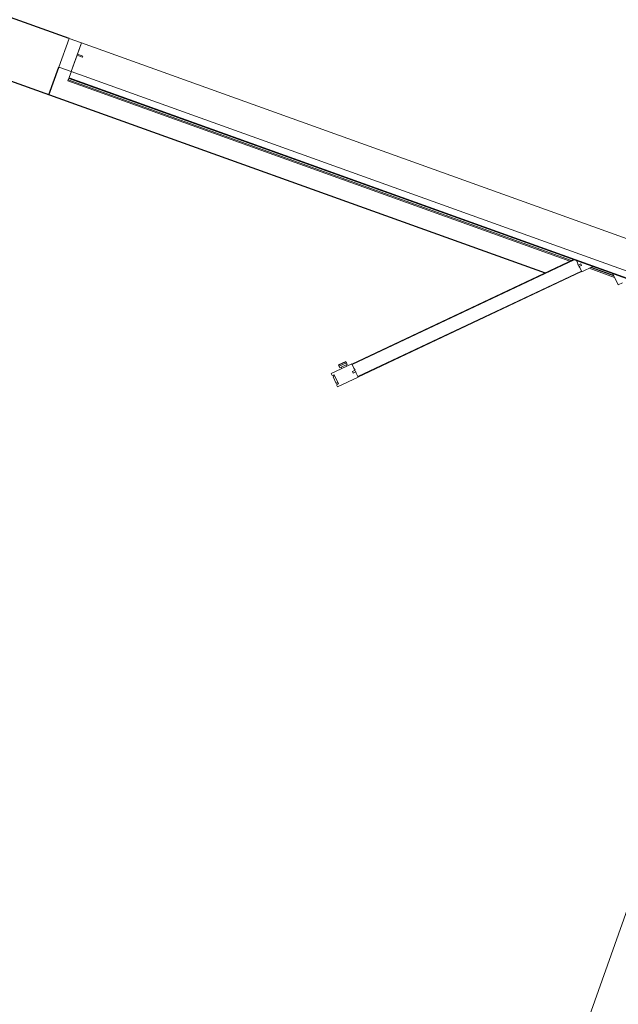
# Model space of a CAD drawing. Header units: inches. Extents: x 424 to 2043, y -237 to 445.
# Tile 7 of 256: x 529.75 to 531.76, y -90.79 to -87.48. Entities that reach past the tile are written whole.
import ezdxf

# ---------------------------------------------------------------- set-up
doc = ezdxf.new("R2010")
doc.units = ezdxf.units.IN
doc.header["$MEASUREMENT"] = 0
for name, color, linetype, lineweight in [('A-DOOR', 31, 'Continuous', 9), ('A-WALL', 113, 'Continuous', 9), ('G-ANNO-SYMB', 111, 'Continuous', 9)]:
    doc.layers.add(name, color=color, linetype=linetype, lineweight=lineweight)

# ---------------------------------------------------------------- blocks, each defined once
blk = doc.blocks.new('5-panel_Bi-fold_external_door_10806 - Type 1-239811-زیرزمین')
at = {"layer": 'A-DOOR'}
for p, q in [((1.3827, 0.695), (1.3289, 0.6412)), ((1.3884, 0.6893), (1.3827, 0.695)), ((1.3834, 0.6843), (1.3884, 0.6893)), ((1.4074, 0.6603), (1.3834, 0.6843)), ((1.3912, 0.6854), (1.3868, 0.681)), ((1.4085, 0.6681), (1.3912, 0.6854)), ((1.4069, 0.6665), (1.4085, 0.6681)), ((1.4103, 0.6631), (1.4069, 0.6665)), ((1.4124, 0.6653), (1.4074, 0.6603)), ((1.418, 0.6596), (1.4124, 0.6653)), ((1.3297, 0.6405), (0.7433, 0.0542)), ((1.3311, 0.6391), (0.7447, 0.0528)), ((1.3289, 0.6412), (1.3401, 0.6301)), ((1.3297, 0.6405), (1.3311, 0.6391)), ((1.3401, 0.6301), (1.3422, 0.6265)), ((1.3422, 0.6265), (1.3493, 0.6336)), ((1.3429, 0.6273), (1.3472, 0.623)), ((1.3535, 0.6294), (1.3462, 0.622)), ((1.3493, 0.6336), (1.3535, 0.6294)), ((1.3643, 0.6059), (1.418, 0.6596)), ((1.3943, 0.6288), (1.381, 0.6155)), ((1.4015, 0.6281), (1.3824, 0.609)), ((1.3943, 0.6288), (1.3907, 0.6323)), ((1.3943, 0.6288), (1.3976, 0.632)), ((1.3976, 0.632), (1.4015, 0.6281)), ((1.4015, 0.6281), (1.4024, 0.6272)), ((1.4024, 0.6272), (1.4046, 0.625)), ((1.3622, 0.608), (0.7797, 0.0255)), ((1.3636, 0.6066), (0.7825, 0.0255)), ((1.3462, 0.622), (1.3528, 0.6174)), ((1.3528, 0.6174), (1.3643, 0.6059)), ((1.3622, 0.608), (1.3636, 0.6066)), ((1.3775, 0.619), (1.381, 0.6155)), ((1.3785, 0.6129), (1.381, 0.6155)), ((1.3824, 0.609), (1.3785, 0.6129)), ((1.3833, 0.6081), (1.3824, 0.609)), ((1.3855, 0.6059), (1.3833, 0.6081)), ((1.3855, 0.6059), (1.4046, 0.625)), ((1.3855, 0.6059), (1.4046, 0.625)), ((1.3861, 0.6053), (1.3855, 0.6059)), ((1.3861, 0.6053), (1.4052, 0.6244)), ((1.4046, 0.625), (1.4052, 0.6244)), ((0.6127, 0.0549), (0.6012, 0.0433)), ((0.6421, 0.0255), (0.6127, 0.0549)), ((0.7228, 0.0351), (0.6325, 0.0351)), ((0.7426, 0.0549), (0.7132, 0.0255)), ((0.7538, 0.0437), (0.7426, 0.0549)), ((0.7447, 0.0528), (0.7433, 0.0542)), ((0.7502, 0.0346), (0.7573, 0.0417)), ((0.7545, 0.0303), (0.7502, 0.0346)), ((0.7573, 0.0417), (0.7538, 0.0437)), ((0.7618, 0.0377), (0.7545, 0.0303)), ((0.7608, 0.0367), (0.7566, 0.0409)), ((0.7664, 0.0311), (0.7618, 0.0377)), ((2.581, 0.0351), (0.7921, 0.0351)), ((2.581, 0.0351), (2.581, 0.0311)), ((2.581, 0.0259), (-2.331, 0.0259)), ((2.581, 0.0237), (-2.331, 0.0237)), ((-2.331, 0.0016), (2.581, 0.0016)), ((0.6365, 0.0311), (0.7188, 0.0311)), ((0.7152, 0.0296), (0.6402, 0.0296)), ((0.772, 0.0255), (0.7664, 0.0311)), ((0.7881, 0.0311), (2.581, 0.0311)), ((2.581, 0.0311), (2.581, 0.0301)), ((2.581, 0.0301), (2.581, 0.0255)), ((2.581, 0.0259), (2.581, 0.0255)), ((2.581, 0.0255), (2.581, 0.0243)), ((2.581, 0.0243), (2.581, 0.0237)), ((2.581, 0.0237), (2.581, 0.0193)), ((2.581, 0.0193), (2.581, 0.0038)), ((2.581, 0.0038), (2.581, 0.0016)), ((2.581, 0.0016), (2.581, -0.1)), ((2.625, 0.0016), (2.581, 0.0016)), ((2.581, 0.0016), (2.581, -0.0565)), ((2.625, -0.1), (2.625, 0.0016)), ((2.562, -0.057), (2.562, -0.0597)), ((2.581, -0.0565), (2.5625, -0.0565)), ((2.5625, -0.0602), (2.581, -0.0602)), ((2.581, -0.0602), (2.581, -0.1)), ((-2.331, -0.1), (2.581, -0.1)), ((2.581, -0.1), (2.625, -0.1))]:
    blk.add_line(p, q, dxfattribs=at)
for centre, start, end in [((2.5625, -0.057), 90, 180), ((2.5625, -0.0597), 180, 270)]:
    blk.add_arc(centre, 0.0005, start, end, dxfattribs=at)
for points in [[(0.6383, 0.0292), (0.6386, 0.0294), (0.6392, 0.0295), (0.6399, 0.0296), (0.6402, 0.0296)], [(0.7152, 0.0296), (0.7155, 0.0296), (0.7161, 0.0295), (0.7167, 0.0294), (0.717, 0.0292)]]:
    blk.add_open_spline(points, degree=3, dxfattribs=at)

msp = doc.modelspace()

# ---------------------------------------------------------------- linework, layer by layer
at = {"layer": 'A-WALL', "lineweight": 25}
for p, q in [((529.9159, -87.5481), (525.452, -85.9454)), ((525.1887, -86.0633), (531.5123, -88.3338)), ((529.8483, -87.7363), (529.8816, -87.6437))]:
    msp.add_line(p, q, dxfattribs=at)
at = {"layer": 'G-ANNO-SYMB', "color": 1}
msp.add_line((543.4929, -57.4035), (511.2434, -148.4991), dxfattribs=at)

# ---------------------------------------------------------------- block references
at = {"layer": 'A-DOOR', "rotation": 160.2497600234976}
msp.add_blockref('5-panel_Bi-fold_external_door_10806 - Type 1-239811-زیرزمین', (532.3527, -88.5293), dxfattribs=at)

doc.saveas('drawing.dxf')
